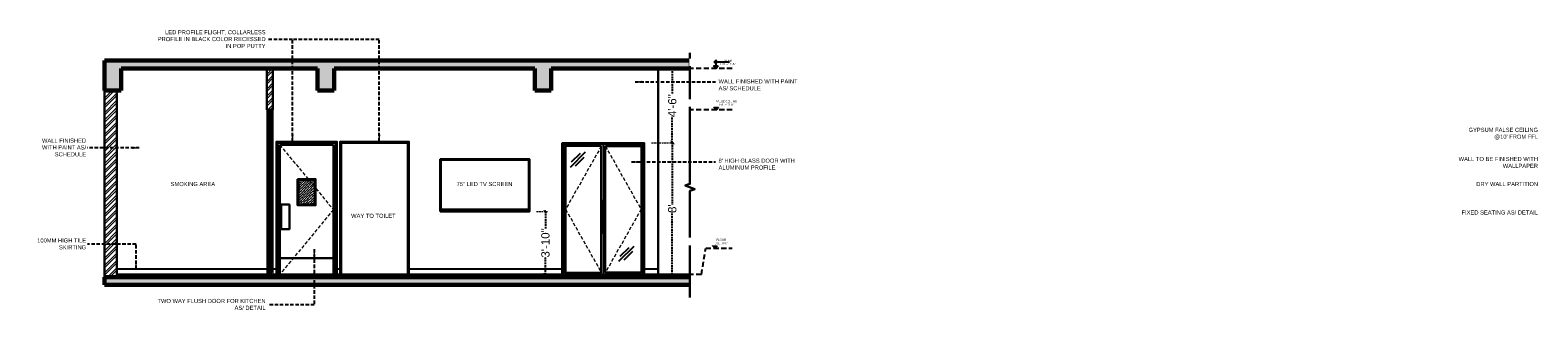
# Model space of a CAD drawing. Header units: inches. Extents: x 105152 to 158499, y 12149 to 30915.
# Tile 6 of 256: x 116065 to 117162, y 17102 to 17306. Entities that reach past the tile are written whole.
import ezdxf

# ---------------------------------------------------------------- set-up
doc = ezdxf.new("R2010")
doc.units = ezdxf.units.IN
doc.header["$MEASUREMENT"] = 0
doc.header["$PDMODE"] = 34
doc.linetypes.add('HIDDEN', pattern=[0.375, 0.25, -0.125])
doc.linetypes.add('HIDDEN2', pattern=[0.1875, 0.125, -0.0625])
for name, color, linetype, lineweight in [('HATCH', 253, 'Continuous', 0), ('PD_BRICK WALL_230', 4, 'Continuous', 50), ('PD_COLUMN', 2, 'Continuous', 60), ('PD_DOOR', 42, 'Continuous', 25), ('PD_ELEVATION_03', 80, 'Continuous', 25), ('PD_ELEVATION_05', 50, 'Continuous', 40), ('PD_FIXTURE', 21, 'Continuous', 25), ('PD_FURNITURE_LOOSE', 20, 'Continuous', 18), ('PD_HATCH', 45, 'Continuous', 9), ('PD_WINDOW', 140, 'Continuous', 25), ('TEXT', 7, 'Continuous', 15), ('TEXTOS', 174, 'Continuous', 25)]:
    doc.layers.add(name, color=color, linetype=linetype, lineweight=lineweight)
for name, color, linetype in [('PD_025_TEXT', 61, 'Continuous'), ('PD_DIMENSION', 101, 'Continuous'), ('PD_LIGHTING', 23, 'Continuous')]:
    doc.layers.add(name, color=color, linetype=linetype)
doc.layers.add('PD_BASE', color=8, linetype='Continuous', transparency=0.5)
doc.styles.add('Arial', font='GOTHIC.TTF')
doc.styles.get("Standard").update_dxf_attribs({"font": 'arial.ttf', "height": 6})
doc.dimstyles.new('Civil', dxfattribs={"dimscale": 0.9999999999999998, "dimtxt": 9, "dimasz": 2, "dimexe": 2, "dimexo": 2, "dimgap": 0.09, "dimtad": 0, "dimdec": 0, "dimzin": 0, "dimdsep": 46, "dimlunit": 4, "dimtxsty": 'Arial', "dimblk": 'CLOSEDBLANK', "dimcen": 0, "dimclrd": 8, "dimclre": 8, "dimclrt": 7, "dimadec": 0, "dimazin": 0, "dimtfac": 0.9999999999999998, "dimtdec": 0, "dimtofl": 0, "dimtmove": 0, "dimatfit": 3, "dimfxl": 0.18, "dimtolj": 1, "dimtzin": 0, "dimarcsym": 1})
doc.dimstyles.new('Copy of MONTY-1', dxfattribs={"dimtxt": 6, "dimasz": 6, "dimexe": 1.625, "dimexo": 9.125, "dimgap": 0.09, "dimtad": 0, "dimdec": 1, "dimzin": 0, "dimdsep": 46, "dimlunit": 4, "dimtxsty": 'Standard', "dimblk": 'OBLIQUE', "dimcen": 1.125, "dimadec": 0, "dimazin": 0, "dimtfac": 1, "dimtdec": 1, "dimtofl": 0, "dimtmove": 0, "dimatfit": 3, "dimfxl": 7, "dimfxlon": 1, "dimtolj": 1, "dimtzin": 0, "dimlwe": 15, "dimarcsym": 1})

# ---------------------------------------------------------------- blocks, each defined once
blk = doc.blocks.new('_OBLIQUE')
at = {"color": 0, "linetype": 'ByBlock'}
blk.add_line((-0.5, -0.5), (0.5, 0.5), dxfattribs=at)
blk = doc.blocks.new('*D359')
at = {"layer": 'Defpoints', "color": 0, "linetype": 'HIDDEN2', "ltscale": 10, "transparency": 16777216}
for p in [(116511.8523666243, 17224.26861039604), (116532.0376387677, 17224.26861039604), (116526.7682784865, 17128.26861039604)]:
    blk.add_point(p, dxfattribs=at)
at = {"layer": 'PD_DIMENSION', "color": 0, "linetype": 'HIDDEN2', "lineweight": 15, "ltscale": 10, "transparency": 16777216}
for p, q in [((116516.8523666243, 17224.26861039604), (116533.5376387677, 17224.26861039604)), ((116531.7682784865, 17128.26861039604), (116533.5376387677, 17128.26861039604))]:
    blk.add_line(p, q, dxfattribs=at)
at = {"layer": 'PD_DIMENSION', "color": 0, "linetype": 'HIDDEN2', "lineweight": -2, "ltscale": 10, "transparency": 16777216}
for p, q in [((116532.0376387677, 17224.26861039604), (116532.0376387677, 17179.1232761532)), ((116532.0376387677, 17128.26861039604), (116532.0376387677, 17173.41394463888))]:
    blk.add_line(p, q, dxfattribs=at)
at = {"layer": 'PD_DIMENSION', "color": 0, "linetype": 'HIDDEN2', "lineweight": -2, "ltscale": 10, "transparency": 16777216, "xscale": 2, "yscale": 2, "zscale": 2}
for p, rotation in [((116532.0376387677, 17224.26861039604), 90), ((116532.0376387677, 17128.26861039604), 270)]:
    blk.add_blockref('_OBLIQUE', p, dxfattribs=dict(at, rotation=rotation))
at = {"layer": 'PD_DIMENSION', "color": 0, "linetype": 'HIDDEN2', "ltscale": 10, "transparency": 16777216, "insert": (116532.0376387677, 17176.26861039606), "char_height": 6, "attachment_point": 5, "rotation": 90}
blk.add_mtext("\\A1;8'", dxfattribs=at)
blk = doc.blocks.new('*D360')
at = {"layer": 'Defpoints', "color": 0, "linetype": 'HIDDEN2', "ltscale": 10, "transparency": 16777216}
for p in [(116532.0376387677, 17278.26861039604), (116532.0376387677, 17278.26861039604), (116511.8523666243, 17224.26861039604)]:
    blk.add_point(p, dxfattribs=at)
at = {"layer": 'PD_DIMENSION', "color": 0, "linetype": 'HIDDEN2', "lineweight": 15, "ltscale": 10, "transparency": 16777216}
for p, q in [((116532.0376387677, 17278.26861039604), (116530.5376387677, 17278.26861039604)), ((116516.8523666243, 17224.26861039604), (116533.5376387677, 17224.26861039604))]:
    blk.add_line(p, q, dxfattribs=at)
at = {"layer": 'PD_DIMENSION', "color": 0, "linetype": 'HIDDEN2', "lineweight": -2, "ltscale": 10, "transparency": 16777216}
for p, q in [((116532.0376387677, 17278.26861039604), (116532.0376387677, 17259.45410834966)), ((116532.0376387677, 17224.26861039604), (116532.0376387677, 17243.08311244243))]:
    blk.add_line(p, q, dxfattribs=at)
at = {"layer": 'PD_DIMENSION', "color": 0, "linetype": 'HIDDEN2', "lineweight": -2, "ltscale": 10, "transparency": 16777216, "xscale": 2, "yscale": 2, "zscale": 2}
for p, rotation in [((116532.0376387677, 17278.26861039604), 90), ((116532.0376387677, 17224.26861039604), 270)]:
    blk.add_blockref('_OBLIQUE', p, dxfattribs=dict(at, rotation=rotation))
at = {"layer": 'PD_DIMENSION', "color": 0, "linetype": 'HIDDEN2', "ltscale": 10, "transparency": 16777216, "insert": (116532.0376387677, 17251.26861039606), "char_height": 6, "attachment_point": 5, "rotation": 90}
blk.add_mtext('\\A1;4\'-6"', dxfattribs=at)
blk = doc.blocks.new('fvdf')
at = {"layer": 'HATCH', "ltscale": 3}
blk.add_hatch(color=256, dxfattribs=at).paths.add_polyline_path([(763.2517716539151, -477.8696567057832), (766.6622229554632, -477.8696567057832), (764.9569973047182, -479.8972577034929)])
at = {"layer": 'TEXTOS', "color": 6}
for p, q in [((755.0541245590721, -475.0616274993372), (766.5194163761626, -475.0616274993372)), ((764.9569973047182, -479.8972577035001), (763.2517716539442, -477.8696567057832)), ((766.6622229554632, -477.8696567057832), (763.2517716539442, -477.8696567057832)), ((764.9569973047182, -473.4992084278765), (764.9569973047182, -477.8696567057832)), ((764.9569973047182, -479.8972577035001), (766.6622229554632, -477.8696567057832))]:
    blk.add_line(p, q, dxfattribs=at)
blk.add_circle((764.9569973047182, -475.0616274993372), 0.7564807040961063, dxfattribs=at)
at = {"layer": 'TEXTOS', "color": 6, "lineweight": 5}
blk.add_circle((764.9569973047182, -475.0616274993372), 0.6703163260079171, dxfattribs=at)
blk = doc.blocks.new('*D378')
at = {"layer": 'Defpoints', "color": 0, "linetype": 'HIDDEN2', "ltscale": 10, "transparency": 16777216}
for p in [(116428.1607156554, 17174.26861039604), (116439.734683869, 17174.26861039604), (116437.5507303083, 17128.26861039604)]:
    blk.add_point(p, dxfattribs=at)
at = {"layer": 'PD_DIMENSION', "color": 0, "linetype": 'HIDDEN2', "lineweight": 15, "ltscale": 10, "transparency": 16777216}
for p, q in [((116433.1607156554, 17174.26861039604), (116441.234683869, 17174.26861039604)), ((116439.734683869, 17128.26861039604), (116441.234683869, 17128.26861039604))]:
    blk.add_line(p, q, dxfattribs=at)
at = {"layer": 'PD_DIMENSION', "color": 0, "linetype": 'HIDDEN2', "lineweight": -2, "ltscale": 10, "transparency": 16777216}
for p, q in [((116439.734683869, 17174.26861039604), (116439.734683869, 17161.66215746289)), ((116439.734683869, 17128.26861039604), (116439.734683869, 17140.87506332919))]:
    blk.add_line(p, q, dxfattribs=at)
at = {"layer": 'PD_DIMENSION', "color": 0, "linetype": 'HIDDEN2', "lineweight": -2, "ltscale": 10, "transparency": 16777216, "xscale": 2, "yscale": 2, "zscale": 2}
for p, rotation in [((116439.734683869, 17174.26861039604), 90), ((116439.734683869, 17128.26861039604), 270)]:
    blk.add_blockref('_OBLIQUE', p, dxfattribs=dict(at, rotation=rotation))
at = {"layer": 'PD_DIMENSION', "color": 0, "linetype": 'HIDDEN2', "ltscale": 10, "transparency": 16777216, "insert": (116439.734683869, 17151.26861039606), "char_height": 6, "attachment_point": 5, "rotation": 90}
blk.add_mtext('\\A1;3\'-10"', dxfattribs=at)

msp = doc.modelspace()

# ---------------------------------------------------------------- hatches: boundary and pattern name
at = {"layer": 'PD_HATCH'}
h = msp.add_hatch(dxfattribs=at)
h.set_pattern_fill('AR-CONC', color=256)
h.set_pattern_definition([(49.99999999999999, (0, 0), (7.172601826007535, -0.6275213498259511), [0.75, -8.25]), (355, (0, 0), (-1.38751333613, 7.521921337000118), [0.6, -6.6]), (100.45144446, (0.59771681, -0.05229344), (5.78508846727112, 6.894399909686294), [0.6374019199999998, -7.011421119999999]), (46.18420000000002, (0, 2), (10.67241330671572, -1.655192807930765), [1.125, -12.375]), (96.63563549, (0.88936745, 1.86206693), (9.346619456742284, 9.741186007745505), [0.95610342, -10.5171376]), (351.1841639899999, (0, 2), (9.346619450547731, 9.741186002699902), [0.9, -9.90000001]), (21, (1, 1.5), (5.969070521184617, -4.026188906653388), [0.75, -8.25]), (326.0000000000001, (1, 1.5), (2.433153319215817, 7.25150045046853), [0.6, -6.6]), (71.45144474, (1.49742254, 1.16448426), (8.402223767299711, 3.225311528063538), [0.6374019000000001, -7.01142112]), (37.50000000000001, (0, 0), (0.1215985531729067, 3.328938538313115), [0, -6.52, 0, -6.7, 0, -6.625]), (7.499999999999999, (0, 0), (2.630695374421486, 3.944117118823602), [0, -3.82, 0, -6.37, 0, -2.525]), (327.5, (-2.23, 0), (5.33822436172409, -0.2255487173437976), [0, -2.5, 0, -7.8, 0, -10.35]), (317.5, (-3.23, 0), (5.831861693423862, 1.001049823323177), [0, -3.25, 0, -5.18, 0, -7.35])])
h.paths.add_polyline_path([(116544.9168362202, 17284.26861039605), (116118.9146925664, 17284.26861039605), (116118.9146925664, 17262.26861039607), (116130.9146925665, 17262.26861039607), (116130.9146925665, 17278.26861039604), (116273.9146925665, 17278.26861039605), (116273.9146925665, 17262.26861039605), (116285.9146925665, 17262.26861039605), (116285.9146925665, 17278.26861039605), (116431.9146925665, 17278.26861039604), (116431.9146925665, 17262.26861039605), (116443.9146925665, 17262.26861039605), (116443.9146925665, 17278.26861039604), (116544.9168362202, 17278.26861039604)])
h.paths.add_polyline_path([(116544.9168362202, 17126.26861039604), (116118.9146925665, 17126.26861039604), (116118.9146925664, 17120.76861039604), (116544.9168362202, 17120.76861039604)])
h = msp.add_hatch(dxfattribs=at)
h.set_pattern_fill('ANSI32', color=256, scale=10)
h.set_pattern_definition([(45, (586.650721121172, 0), (-2.651650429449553, 2.651650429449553), []), (45, (588.418488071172, 0), (-2.651650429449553, 2.651650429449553), [])])
h.paths.add_polyline_path([(116127.9146925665, 17262.26861039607), (116118.9146925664, 17262.26861039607), (116118.9146925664, 17126.26861039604), (116127.9146925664, 17126.26861039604)])
h.paths.add_polyline_path([(116241.4146925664, 17278.26861039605), (116236.9146925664, 17278.26861039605), (116236.9146925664, 17248.26861039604), (116241.4146925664, 17248.26861039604)])
at = {"layer": 'PD_HATCH', "linetype": 'HIDDEN', "ltscale": 10}
h = msp.add_hatch(dxfattribs=at)
h.set_pattern_fill('ANSI36', color=256, scale=10)
h.set_pattern_definition([(45, (0, 0), (0.6629126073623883, 2.430679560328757), [3.125, -0.625, 0, -0.625])])
h.paths.add_polyline_path([(116267.462311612, 17197.26861039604), (116259.9146925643, 17197.26861039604), (116259.9146925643, 17179.26861039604), (116271.9146925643, 17179.26861039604), (116271.9146925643, 17191.87437962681)])
h.paths.add_polyline_path([(116271.9146925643, 17197.26861039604), (116267.462311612, 17197.26861039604), (116271.9146925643, 17191.87437962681)], flags=17)

# ---------------------------------------------------------------- linework, layer by layer
at = {"layer": 'PD_025_TEXT', "linetype": 'HIDDEN', "ltscale": 15}
msp.add_line((116553.2203436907, 17128.26861039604), (116544.9168362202, 17128.26861039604), dxfattribs=at)
at = {"layer": 'PD_BASE'}
for p, q in [((116457.8672006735, 17206.55317353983), (116468.9204469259, 17217.60641979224)), ((116458.7987415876, 17210.31314157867), (116465.160478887, 17216.67487887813)), ((116461.6271687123, 17207.48471445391), (116467.9889060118, 17213.84645175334)), ((116493.263155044, 17137.90472381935), (116504.3164012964, 17148.95797007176)), ((116494.1946959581, 17141.66469185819), (116500.5564332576, 17148.02642915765)), ((116497.0231230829, 17138.83626473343), (116503.3848603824, 17145.19800203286))]:
    msp.add_line(p, q, dxfattribs=at)
at = {"layer": 'PD_BRICK WALL_230', "lineweight": 30}
for p, q in [((116236.9146925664, 17278.26861039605), (116236.9146925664, 17248.26861039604)), ((116241.4146925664, 17278.26861039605), (116241.4146925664, 17248.26861039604)), ((116118.9146925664, 17262.26861039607), (116118.9146925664, 17126.26861039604)), ((116127.9146925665, 17262.26861039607), (116127.9146925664, 17126.26861039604)), ((116241.4146925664, 17248.26861039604), (116236.9146925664, 17248.26861039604))]:
    msp.add_line(p, q, dxfattribs=at)
at = {"layer": 'PD_COLUMN'}
for p, q in [((116544.9168362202, 17284.26861039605), (116118.9146925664, 17284.26861039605)), ((116118.9146925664, 17262.26861039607), (116118.9146925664, 17284.26861039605)), ((116130.9146925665, 17262.26861039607), (116130.9146925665, 17278.26861039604)), ((116273.9146925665, 17278.26861039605), (116130.9146925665, 17278.26861039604)), ((116273.9146925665, 17262.26861039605), (116273.9146925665, 17278.26861039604)), ((116285.9146925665, 17262.26861039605), (116285.9146925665, 17278.26861039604)), ((116431.9146925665, 17278.26861039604), (116285.9146925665, 17278.26861039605)), ((116431.9146925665, 17262.26861039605), (116431.9146925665, 17278.26861039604)), ((116544.9168362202, 17278.26861039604), (116443.9146925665, 17278.26861039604)), ((116443.9146925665, 17262.26861039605), (116443.9146925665, 17278.26861039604)), ((116130.9146925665, 17262.26861039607), (116118.9146925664, 17262.26861039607)), ((116273.9146925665, 17262.26861039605), (116285.9146925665, 17262.26861039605)), ((116431.9146925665, 17262.26861039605), (116443.9146925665, 17262.26861039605)), ((116544.9168362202, 17126.26861039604), (116118.9146925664, 17126.26861039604)), ((116118.9146925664, 17120.76861039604), (116118.9146925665, 17126.26861039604)), ((116544.9168362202, 17120.76861039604), (116118.9146925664, 17120.76861039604))]:
    msp.add_line(p, q, dxfattribs=at)
at = {"layer": 'PD_DOOR'}
for p, q in [((116451.9067387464, 17128.26861039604), (116451.9067387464, 17224.26861039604)), ((116451.9067387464, 17224.26861039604), (116511.8523666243, 17224.26861039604)), ((116452.9067387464, 17128.26861039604), (116452.9067387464, 17223.26861039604)), ((116452.9067387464, 17223.26861039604), (116510.8523666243, 17223.26861039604)), ((116510.8523666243, 17128.26861039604), (116510.8523666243, 17223.26861039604)), ((116511.8523666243, 17128.26861039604), (116511.8523666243, 17224.26861039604))]:
    msp.add_line(p, q, dxfattribs=at)
for points in [[(116481.8795526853, 17223.26861039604), (116452.9067387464, 17223.26861039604), (116452.9067387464, 17128.26861039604), (116481.8795526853, 17128.26861039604)], [(116480.3795526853, 17221.76861039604), (116454.4067387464, 17221.76861039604), (116454.4067387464, 17129.76861039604), (116480.3795526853, 17129.76861039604)], [(116481.8795526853, 17223.26861039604), (116510.8523666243, 17223.26861039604), (116510.8523666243, 17128.26861039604), (116481.8795526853, 17128.26861039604)], [(116483.3795526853, 17221.76861039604), (116509.3523666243, 17221.76861039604), (116509.3523666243, 17129.76861039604), (116483.3795526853, 17129.76861039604)], [(116481.6295526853, 17182.26861039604), (116481.6295526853, 17158.26861039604), (116480.6295526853, 17158.26861039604), (116480.6295526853, 17182.26861039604)], [(116482.1295526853, 17182.26861039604), (116482.1295526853, 17158.26861039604), (116483.1295526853, 17158.26861039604), (116483.1295526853, 17182.26861039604)]]:
    msp.add_lwpolyline(points, close=True, dxfattribs=at)
at = {"layer": 'PD_ELEVATION_03', "lineweight": 30}
msp.add_line((116521.7900406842, 17278.26861039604), (116521.7900406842, 17128.26861039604), dxfattribs=at)
at = {"layer": 'PD_ELEVATION_03'}
msp.add_line((116544.9168362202, 17128.26861039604), (116127.9146925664, 17128.26861039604), dxfattribs=at)
at = {"layer": 'PD_ELEVATION_05', "lineweight": 30}
for p, q in [((116285.4146925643, 17222.76861039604), (116246.4146925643, 17222.76861039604)), ((116246.4146925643, 17222.76861039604), (116246.4146925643, 17128.26861039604)), ((116285.4146925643, 17222.76861039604), (116285.4146925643, 17128.26861039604)), ((116285.4146925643, 17140.26861039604), (116246.4146925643, 17140.26861039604))]:
    msp.add_line(p, q, dxfattribs=at)
for points in [[(116259.4146925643, 17197.76861039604), (116272.4146925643, 17197.76861039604), (116272.4146925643, 17178.76861039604), (116259.4146925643, 17178.76861039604)], [(116259.9146925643, 17197.26861039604), (116271.9146925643, 17197.26861039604), (116271.9146925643, 17179.26861039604), (116259.9146925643, 17179.26861039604)], [(116247.4146925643, 17179.26861039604), (116253.4146925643, 17179.26861039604), (116253.4146925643, 17161.26861039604), (116247.4146925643, 17161.26861039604)]]:
    msp.add_lwpolyline(points, close=True, dxfattribs=at)
at = {"layer": 'PD_FIXTURE'}
for p, q in [((116236.9146925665, 17132.26861039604), (116127.9146925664, 17132.26861039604)), ((116544.9168362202, 17127.76861039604), (116127.9146925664, 17127.76861039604)), ((116243.9146925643, 17132.26861039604), (116241.4146925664, 17132.26861039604)), ((116290.4146925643, 17132.26861039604), (116287.9146925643, 17132.26861039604)), ((116451.9067387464, 17132.26861039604), (116340.4146925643, 17132.26861039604)), ((116521.7900406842, 17132.26861039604), (116511.8523666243, 17132.26861039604))]:
    msp.add_line(p, q, dxfattribs=at)
at = {"layer": 'PD_FURNITURE_LOOSE', "lineweight": 30}
for p, q in [((116427.6607156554, 17175.58717559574), (116363.6607156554, 17175.58717559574)), ((116394.2142323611, 17175.39878103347), (116390.7763082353, 17174.76861039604)), ((116395.6607156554, 17175.39878103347), (116394.2142323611, 17175.39878103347)), ((116395.6607156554, 17175.39878103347), (116397.1071989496, 17175.39878103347)), ((116397.1071989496, 17175.39878103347), (116400.5451230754, 17174.76861039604))]:
    msp.add_line(p, q, dxfattribs=at)
for points in [[(116544.9168362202, 17111.47317795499), (116544.9168362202, 17189.26861039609), (116548.3511829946, 17190.51861039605), (116541.4824894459, 17193.01861039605), (116544.9168362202, 17194.26861039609), (116544.9168362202, 17289.77745893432)], [(116400.5451230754, 17174.76861039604), (116427.6607156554, 17174.76861039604), (116427.6607156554, 17211.76861039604), (116363.6607156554, 17211.76861039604), (116363.6607156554, 17174.76861039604), (116390.7763082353, 17174.76861039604)]]:
    msp.add_lwpolyline(points, dxfattribs=at)
msp.add_lwpolyline([(116363.1607156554, 17174.26861039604), (116428.1607156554, 17174.26861039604), (116428.1607156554, 17212.26861039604), (116363.1607156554, 17212.26861039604)], close=True, dxfattribs=at)
at = {"layer": 'PD_HATCH'}
for p, q in [((116236.9146925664, 17248.26861039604), (116236.9146925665, 17128.26861039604)), ((116241.4146925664, 17248.26861039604), (116241.4146925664, 17128.26861039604))]:
    msp.add_line(p, q, dxfattribs=at)
at = {"layer": 'PD_HATCH', "linetype": 'HIDDEN', "ltscale": 10}
for points in [[(116246.4146925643, 17222.76861039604), (116285.4146925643, 17175.51861039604), (116246.4146925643, 17128.26861039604)], [(116480.3795526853, 17221.76861039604), (116454.4067387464, 17175.76861039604), (116480.3795526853, 17129.76861039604)], [(116483.3795526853, 17221.76861039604), (116509.3523666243, 17175.76861039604), (116483.3795526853, 17129.76861039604)]]:
    msp.add_lwpolyline(points, dxfattribs=at)
at = {"layer": 'PD_LIGHTING'}
for points in [[(116243.9146925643, 17128.26861039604), (116243.9146925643, 17225.26861039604), (116287.9146925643, 17225.26861039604), (116287.9146925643, 17128.26861039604)], [(116244.9146925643, 17128.26861039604), (116244.9146925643, 17224.26861039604), (116286.9146925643, 17224.26861039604), (116286.9146925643, 17128.26861039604)], [(116290.4146925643, 17128.26861039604), (116290.4146925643, 17225.26861039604), (116340.4146925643, 17225.26861039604), (116340.4146925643, 17128.26861039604)], [(116291.4146925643, 17128.26861039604), (116291.4146925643, 17224.26861039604), (116339.4146925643, 17224.26861039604), (116339.4146925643, 17128.26861039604)]]:
    msp.add_lwpolyline(points, dxfattribs=at)
at = {"layer": 'PD_WINDOW'}
for p, q in [((116238.1646925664, 17224.26861039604), (116238.1646925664, 17247.26861039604)), ((116239.1646925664, 17224.26861039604), (116239.1646925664, 17247.26861039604)), ((116240.1646925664, 17247.26861039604), (116240.1646925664, 17224.26861039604)), ((116238.1646925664, 17221.76861039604), (116238.1646925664, 17129.76861039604)), ((116239.1646925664, 17221.76861039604), (116239.1646925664, 17129.76861039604)), ((116240.1646925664, 17221.76861039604), (116240.1646925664, 17129.76861039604))]:
    msp.add_line(p, q, dxfattribs=at)
for points in [[(116238.1646925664, 17248.26861039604), (116240.1646925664, 17248.26861039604), (116240.1646925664, 17247.26861039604), (116238.1646925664, 17247.26861039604)], [(116238.1646925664, 17224.26861039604), (116240.1646925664, 17224.26861039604), (116240.1646925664, 17223.26861039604), (116238.1646925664, 17223.26861039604)], [(116238.1646925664, 17223.26861039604), (116240.1646925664, 17223.26861039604), (116240.1646925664, 17221.76861039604), (116238.1646925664, 17221.76861039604)], [(116238.1646925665, 17128.26861039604), (116240.1646925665, 17128.26861039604), (116240.1646925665, 17129.76861039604), (116238.1646925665, 17129.76861039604)]]:
    msp.add_lwpolyline(points, close=True, dxfattribs=at)

# ---------------------------------------------------------------- block references
at = {"linetype": 'ByBlock', "xscale": -1}
for p in [(117328.9257678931, 17728.16586809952), (117328.0353846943, 17627.24976743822)]:
    msp.add_blockref('fvdf', p, dxfattribs=at)

# ---------------------------------------------------------------- texts
at = {"layer": 'PD_025_TEXT', "char_height": 3, "attachment_point": 5}
for s, width, insert in [('\\pxqr;LED PROFILE FLIGHT, COLLARLESS PROFILE IN BLACK COLOR RECESSED IN POP PUTTY', 81.27685051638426, (116195.4524873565, 17299.79894059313, 6.345238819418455)), ('\\pxql;WALL FINISHED WITH PAINT AS/ SCHEDULE', 62.22083457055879, (116596.8146274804, 17266.45036288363, 6.345238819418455)), ("\\pxqr;GYPSUM FALSE CEILING\\P@10' FROM FFL", 62.22083457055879, (117130.9280701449, 17230.88041362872, 6.345238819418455)), ('\\pxqr;WALL FINISHED WITH PAINT AS/ SCHEDULE', 42.65899703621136, (116084.1612273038, 17220.84057439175, 6.345238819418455)), ("\\pxql;8' HIGH GLASS DOOR WITH ALUMINUM PROFILE", 62.22083457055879, (116596.8146274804, 17208.69796717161, 6.345238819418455)), ('\\pxqr;WALL TO BE FINISHED WITH WALLPAPER', 62.22083457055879, (117130.9280701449, 17209.93483508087, 6.345238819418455)), ('\\pxqc;SMOKING AREA', 62.22083457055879, (116183.1729065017, 17194.15490251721, 6.345238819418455)), ('\\pxqc;75" LED TV SCREEN', 62.22083457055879, (116395.3779568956, 17194.15490251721, 6.345238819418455)), ('\\pxqr;DRY WALL PARTITION ', 62.22083457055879, (117130.9280701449, 17194.15777223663, 6.345238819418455)), ('\\pxqc;WAY TO TOILET', 62.22083457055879, (116314.5188538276, 17171.01222650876, 6.345238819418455)), ('\\pxqr;FIXED SEATING AS/ DETAIL', 62.22083457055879, (117130.9280701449, 17173.46195996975, 6.345238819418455)), ('\\pxqr;100MM HIGH TILE SKIRTING', 41.62223681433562, (116084.6939788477, 17150.57076200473, 6.345238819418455)), ('\\pxqr;TWO WAY FLUSH DOOR FOR KITCHEN AS/ DETAIL', 81.27685051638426, (116195.4524873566, 17106.4811984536, 6.345238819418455))]:
    msp.add_mtext_dynamic_manual_height_columns(s, width=width, gutter_width=53.95906856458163, heights=[14.83602731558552], dxfattribs=dict(at, insert=insert))

# ---------------------------------------------------------------- dimensions: what is measured, and where the dimension line sits
at = {"layer": 'PD_DIMENSION', "linetype": 'HIDDEN2', "ltscale": 10}
for base, p1, p2, picture, middle in [((116532.0376387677, 17278.26861039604), (116511.8523666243, 17224.26861039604), (116532.0376387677, 17278.26861039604), '*D360', (116532.0376387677, 17251.26861039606)), ((116532.0376387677, 17224.26861039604), (116526.7682784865, 17128.26861039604), (116511.8523666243, 17224.26861039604), '*D359', (116532.0376387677, 17176.26861039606)), ((116439.734683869, 17174.26861039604), (116437.5507303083, 17128.26861039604), (116428.1607156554, 17174.26861039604), '*D378', (116439.734683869, 17151.26861039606))]:
    dim = msp.add_linear_dim(base=base, p1=p1, p2=p2, angle=90, dimstyle='Copy of MONTY-1', override={"dimasz": 2, "dimexe": 1.5, "dimexo": 5, "dimtmove": 1, "dimfxl": 60}, dxfattribs=at)
    dim.commit()
    dim.dimension.update_dxf_attribs({"geometry": picture, "text_midpoint": middle})

# ---------------------------------------------------------------- leaders
at = {"layer": 'PD_025_TEXT', "linetype": 'HIDDEN', "ltscale": 10}
for points in [[(116255.7229541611, 17225.26861039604), (116255.7229541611, 17299.48726097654), (116237.7769967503, 17299.48726097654)], [(116318.8455657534, 17225.26861039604), (116318.8455657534, 17299.48726097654), (116255.7229541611, 17299.48726097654)], [(116504.9836296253, 17268.64764241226), (116563.4512836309, 17268.64764241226)], [(116144.1584391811, 17220.52889477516), (116106.3748071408, 17220.52889477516)], [(116502.297810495, 17210.27246724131), (116563.4512836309, 17210.27246724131)], [(116141.7953469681, 17132.26861039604), (116141.7953469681, 17150.25908238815), (116106.3748071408, 17150.25908238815)], [(116271.4788896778, 17146.74674720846), (116271.4788896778, 17106.16951883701), (116237.7288398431, 17106.16951883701)]]:
    msp.add_leader(points, dimstyle='Civil', override={"dimtxt": 8, "dimasz": 5, "dimclrt": 256, "dimfxl": 7, "dimfxlon": 1}, dxfattribs=at)

# ---------------------------------------------------------------- next in the draw order: texts
at = {"layer": 'TEXT', "char_height": 1.5, "width": 54.73522871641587, "attachment_point": 8, "bg_fill": 2}
for s, insert in [('{\\W0.8;SLAB \\PLVL.+12\'-6"}', (116572.5865501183, 17280.85821832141)), ('{\\W0.8;FALSE CEILING\\PLVL.+10\'-0"}', (116571.3716094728, 17251.18659412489)), ('{\\W0.8;FLOOR \\PLVL.+0\'-0"}', (116567.7009503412, 17150.27049346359))]:
    msp.add_mtext(s, dxfattribs=dict(at, insert=insert))

# ---------------------------------------------------------------- next in the draw order: linework, layer by layer
at = {"layer": 'PD_025_TEXT', "linetype": 'HIDDEN', "ltscale": 15}
for p, q in [((116575.5835154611, 17278.26861039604), (116544.9168362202, 17278.26861039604)), ((116575.5835154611, 17248.26861039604), (116544.9168362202, 17248.26861039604)), ((116553.2203436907, 17128.26861039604), (116556.418996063, 17147.35250973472)), ((116556.418996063, 17147.35250973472), (116575.5835154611, 17147.35250973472))]:
    msp.add_line(p, q, dxfattribs=at)

# ---------------------------------------------------------------- next in the draw order: block references
at = {"linetype": 'ByBlock', "xscale": -1}
msp.add_blockref('fvdf', (117328.7101923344, 17758.16586809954), dxfattribs=at)

doc.saveas('drawing.dxf')
